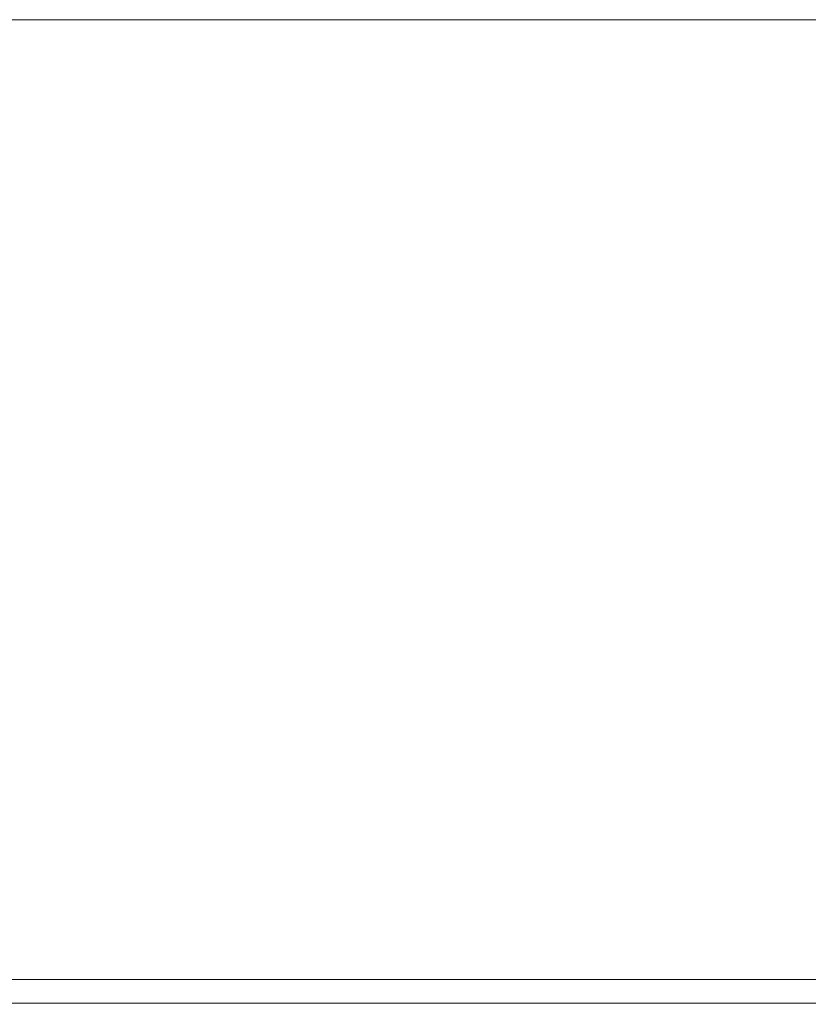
# Model space of a CAD drawing. Header units: millimetres. Extents: x 0 to 650, y -1 to 707.
# Tile 74 of 131: x 443.2 to 446.24, y 336.18 to 339.98. Entities that reach past the tile are written whole.
import ezdxf
from ezdxf.xclip import XClip

# ---------------------------------------------------------------- set-up
doc = ezdxf.new("R2010")
doc.units = ezdxf.units.MM
doc.header["$MEASUREMENT"] = 0
doc.header["$XCLIPFRAME"] = 0
doc.linetypes.add('Wipeout_Contour', pattern=[1000, 0, -1000])
for name, color, linetype in [('Cobertura.ARQ', 7, 'Continuous'), ('Desenho 2D - Geral.2D', 7, 'Continuous'), ('Parede.ARQ', 7, 'Continuous')]:
    doc.layers.add(name, color=color, linetype=linetype)

# ---------------------------------------------------------------- blocks, each defined once
blk = doc.blocks.new('Desenho_2_2', base_point=(960.5741, 336.178))
at = {"color": 254, "linetype": 'Wipeout_Contour', "lineweight": 0, "ltscale": 13366.61593}
blk.add_wipeout([(440.6476, 336.1874), (458.1163, 336.1874), (458.1163, 339.978), (441.4476, 339.978), (441.4476, 337.8767), (441.4446, 337.8421), (441.4355, 337.8085), (441.4208, 337.777), (441.4008, 337.7486), (441.3762, 337.724), (441.3476, 337.7041), (441.316, 337.6894), (441.2976, 337.6845), (441.2976, 337.589), (441.2925, 337.5304), (441.2767, 337.4714), (441.2509, 337.4161), (441.2159, 337.3661), (441.1727, 337.323), (441.1227, 337.2879), (441.0674, 337.2621), (441.0084, 337.2463), (440.9498, 337.2412), (440.6476, 337.2412)], dxfattribs=at).dxf.layer = 'Parede.ARQ'
at = {"layer": 'Desenho 2D - Geral.2D', "color": 7, "linetype": 'Continuous', "lineweight": 0}
blk.add_line((351.9232, 336.278), (633.5139, 336.278), dxfattribs=at)
at = {"layer": 'Parede.ARQ', "color": 8, "linetype": 'Continuous', "lineweight": 0}
blk.add_line((441.4476, 339.978), (458.1163, 339.978), dxfattribs=at)
at = {"color": 254, "linetype": 'Wipeout_Contour', "lineweight": 0, "ltscale": 2371.362216}
blk.add_wipeout([(353.2495, 336.028), (611.9589, 336.028), (611.9589, 336.1874), (353.2495, 336.1874)], dxfattribs=at).dxf.layer = 'Cobertura.ARQ'
at = {"layer": 'Cobertura.ARQ', "color": 7, "linetype": 'Continuous', "lineweight": 0}
blk.add_line((353.2495, 336.1874), (611.9589, 336.1874), dxfattribs=at)

msp = doc.modelspace()

# ---------------------------------------------------------------- block references
at = {"color": 7, "linetype": 'Continuous', "lineweight": 0}
ref = msp.add_blockref('Desenho_2_2', (960.5741, 336.178), dxfattribs=at)
XClip(ref).set_block_clipping_path([(351.923237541, 325.8360772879), (633.5139366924, 392.5007536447)])

doc.saveas('drawing.dxf')
